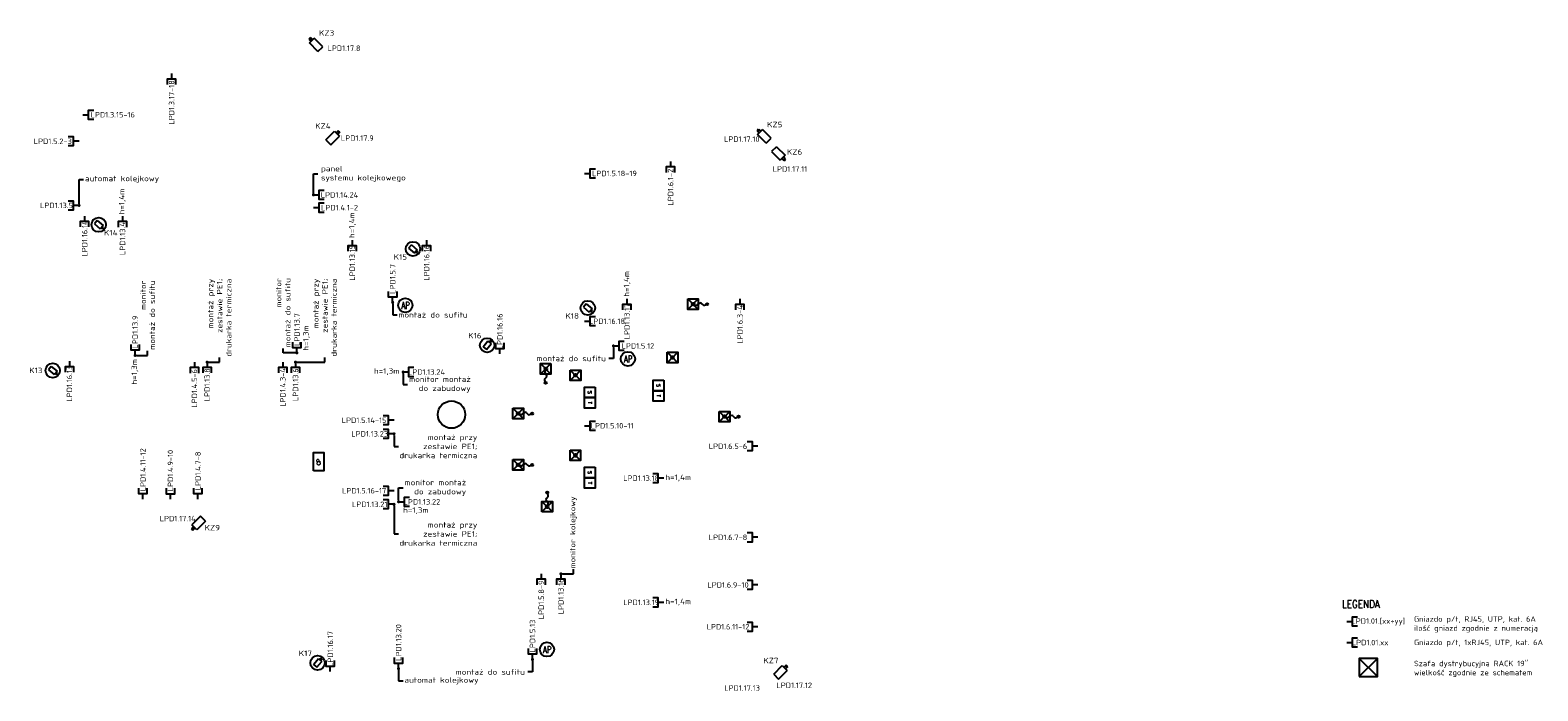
# Model space of a CAD drawing. Header units: millimetres. Extents: x 94562 to 148980, y -25377 to 3008.
# Tile 127 of 140: x 101404 to 106390, y -3953 to -1770. Entities that reach past the tile are written whole.
import ezdxf
from ezdxf import colors
from ezdxf.entities.mleader import LeaderData, LeaderLine
from ezdxf.enums import TextEntityAlignment as Align
from ezdxf.math import Vec2, Vec3

# ---------------------------------------------------------------- set-up
doc = ezdxf.new("R2010")
doc.units = ezdxf.units.MM
doc.layers.add('el_korytka elektryczne ogólne', color=7, linetype='Continuous', true_color=0x003cf0)
for name, color, linetype in [('tt_opis', 30, 'Continuous'), ('tt_pomoc', 42, 'Continuous'), ('tt_symbole', 40, 'Continuous')]:
    doc.layers.add(name, color=color, linetype=linetype)
doc.styles.add('CP_ATTR', font='arial.ttf')
doc.styles.add('CP_TXT', font='ROMANS.SHX')
doc.styles.add('EL-OPIS', font='romans.shx', dxfattribs={"width": 0.85})
doc.styles.add('iso', font='isocpeur.ttf', dxfattribs={"width": 1.2})
doc.styles.add('Opis_czujki', font='romans.shx', dxfattribs={"width": 0.7})

# ---------------------------------------------------------------- blocks, each defined once
blk = doc.blocks.new('e g_media')
at = {"color": 0, "linetype": 'ByBlock', "lineweight": -2}
blk.add_line((0, 0), (10, 0), dxfattribs=at)
at = {"color": 0, "linetype": 'ByBlock', "lineweight": -2, "flags": 128}
blk.add_lwpolyline([(20, 8), (10, 8), (10, -8), (20, -8)], dxfattribs=at)
blk = doc.blocks.new('*U177')
at = {"color": 0, "linetype": 'ByBlock', "lineweight": -2}
blk.add_blockref('e g_media', (0, 0), dxfattribs=at)
at = {"color": 0, "linetype": 'ByBlock', "lineweight": -2, "style": 'iso'}
blk.add_attdef('TYP', text='', height=10, dxfattribs=at).set_placement((42.9, 0), align=Align.MIDDLE)
blk = doc.blocks.new('*U47')
at = {"color": 0, "linetype": 'ByBlock', "lineweight": -2}
blk.add_blockref('e g_media', (0, 0), dxfattribs=at)
at = {"color": 0, "linetype": 'ByBlock', "lineweight": -2, "style": 'iso'}
blk.add_attdef('TYP', text='', height=10, dxfattribs=at).set_placement((57.9, 0), align=Align.MIDDLE)
blk = doc.blocks.new('*U48')
at = {"color": 0, "linetype": 'ByBlock', "lineweight": -2}
blk.add_blockref('e g_media', (0, 0), dxfattribs=at)
at = {"color": 0, "linetype": 'ByBlock', "lineweight": -2, "style": 'iso'}
blk.add_attdef('TYP', text='', height=10, dxfattribs=at).set_placement((42.9, 0), align=Align.MIDDLE)
blk = doc.blocks.new('_Dot')
at = {"color": 0, "linetype": 'ByBlock', "lineweight": -2}
blk.add_line((-0.5, 0), (-1, 0), dxfattribs=at)
at = {"color": 0, "linetype": 'ByBlock', "const_width": 0.5}
blk.add_lwpolyline([(-0.25, 0, 1), (0.25, 0, 1)], format="xyb", close=True, dxfattribs=at)
blk = doc.blocks.new('*U354')
at = {"color": 0, "linetype": 'ByBlock', "lineweight": -2}
blk.add_blockref('e g_media', (0, 0), dxfattribs=at)
at = {"color": 0, "linetype": 'ByBlock', "lineweight": -2, "style": 'iso'}
blk.add_attdef('TYP', text='', height=10, rotation=180, dxfattribs=at).set_placement((48.2, 0), align=Align.MIDDLE)
blk = doc.blocks.new('*U347')
at = {"color": 0, "linetype": 'ByBlock', "lineweight": -2}
blk.add_blockref('e g_media', (0, 0), dxfattribs=at)
at = {"color": 0, "linetype": 'ByBlock', "lineweight": -2, "style": 'iso'}
blk.add_attdef('TYP', text='', height=10, rotation=180, dxfattribs=at).set_placement((52.9, 0), align=Align.MIDDLE)
blk = doc.blocks.new('*U389')
at = {"color": 0, "linetype": 'ByBlock', "lineweight": -2}
blk.add_blockref('e g_media', (0, 0), dxfattribs=at)
at = {"color": 0, "linetype": 'ByBlock', "lineweight": -2, "style": 'iso'}
blk.add_attdef('TYP', text='', height=10, dxfattribs=at).set_placement((47.9, 0), align=Align.MIDDLE)
blk = doc.blocks.new('*U55')
at = {"color": 0, "linetype": 'ByBlock', "lineweight": -2}
blk.add_blockref('e g_media', (0, 0), dxfattribs=at)
at = {"color": 0, "linetype": 'ByBlock', "lineweight": -2, "style": 'iso'}
blk.add_attdef('TYP', text='', height=10, dxfattribs=at).set_placement((55, 0), align=Align.MIDDLE)
blk = doc.blocks.new('*U355')
at = {"color": 0, "linetype": 'ByBlock', "lineweight": -2}
blk.add_blockref('e g_media', (0, 0), dxfattribs=at)
at = {"color": 0, "linetype": 'ByBlock', "lineweight": -2, "style": 'iso'}
blk.add_attdef('TYP', text='', height=10, dxfattribs=at).set_placement((50.7, 0), align=Align.MIDDLE)
blk = doc.blocks.new('*U359')
at = {"color": 0, "linetype": 'ByBlock', "lineweight": -2}
blk.add_blockref('e g_media', (0, 0), dxfattribs=at)
at = {"color": 0, "linetype": 'ByBlock', "lineweight": -2, "style": 'iso'}
blk.add_attdef('TYP', text='', height=10, rotation=180, dxfattribs=at).set_placement((46.8, 0), align=Align.MIDDLE)
blk = doc.blocks.new('*U356')
at = {"color": 0, "linetype": 'ByBlock', "lineweight": -2}
blk.add_blockref('e g_media', (0, 0), dxfattribs=at)
at = {"color": 0, "linetype": 'ByBlock', "lineweight": -2, "style": 'iso'}
blk.add_attdef('TYP', text='', height=10, rotation=180, dxfattribs=at).set_placement((47.8, 0), align=Align.MIDDLE)
blk = doc.blocks.new('*U357')
at = {"color": 0, "linetype": 'ByBlock', "lineweight": -2}
blk.add_blockref('e g_media', (0, 0), dxfattribs=at)
at = {"color": 0, "linetype": 'ByBlock', "lineweight": -2, "style": 'iso'}
blk.add_attdef('TYP', text='', height=10, dxfattribs=at).set_placement((45, 0), align=Align.MIDDLE)
blk = doc.blocks.new('*U350')
at = {"color": 0, "linetype": 'ByBlock', "lineweight": -2}
blk.add_blockref('e g_media', (0, 0), dxfattribs=at)
at = {"color": 0, "linetype": 'ByBlock', "lineweight": -2, "style": 'iso'}
blk.add_attdef('TYP', text='', height=10, dxfattribs=at).set_placement((51.7, 0), align=Align.MIDDLE)
blk = doc.blocks.new('*U52')
at = {"color": 0, "linetype": 'ByBlock', "lineweight": -2}
blk.add_blockref('e g_media', (0, 0), dxfattribs=at)
at = {"color": 0, "linetype": 'ByBlock', "lineweight": -2, "style": 'iso'}
blk.add_attdef('TYP', text='', height=10, rotation=180, dxfattribs=at).set_placement((55, 0), align=Align.MIDDLE)
blk = doc.blocks.new('AP')
at = {"layer": 'tt_symbole'}
blk.add_circle((0, 0), 23.6, dxfattribs=at)
at = {"layer": 'tt_symbole', "style": 'Opis_czujki', "width": 0.7}
blk.add_text('AP', height=23.4, dxfattribs=at).set_placement((-12.9, -12.4))
blk = doc.blocks.new('*U160')
at = {"color": 0, "linetype": 'ByBlock', "lineweight": -2}
blk.add_blockref('e g_media', (0, 0), dxfattribs=at)
at = {"color": 0, "linetype": 'ByBlock', "lineweight": -2, "style": 'iso'}
blk.add_attdef('TYP', text='', height=10, rotation=180, dxfattribs=at).set_placement((41.3, 0), align=Align.MIDDLE)
blk = doc.blocks.new('_ASN_kam_stac_wew')
at = {"lineweight": -3}
for p, q in [((2353.2, 597.7), (2381.2, 597.7)), ((2353.2, 597.7), (2353.2, 581.7)), ((2353.2, 581.7), (2381.2, 581.7)), ((2381.2, 597.7), (2381.2, 581.7)), ((2381.2, 587.2), (2381.2, 592.2)), ((2388.2, 592.2), (2386.3, 592.2)), ((2386.3, 587.2), (2386.3, 592.2)), ((2388.2, 587.2), (2386.3, 587.2)), ((2388.2, 587.2), (2388.2, 592.2))]:
    blk.add_line(p, q, dxfattribs=at)
for p, q in [((2386.3, 592.2), (2381.2, 592.2)), ((2386.3, 587.2), (2381.2, 587.2))]:
    blk.add_line(p, q)
blk = doc.blocks.new('K1')
at = {"layer": 'tt_symbole'}
blk.add_circle((0, 0), 23.9, dxfattribs=at)
at = {"layer": 'tt_symbole', "xscale": 0.8959999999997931, "yscale": 0.8959999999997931, "zscale": 0.8959999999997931}
blk.add_blockref('_ASN_kam_stac_wew', (-2121, -528.4), dxfattribs=at)
blk = doc.blocks.new('*U67')
at = {"color": 0, "linetype": 'ByBlock', "lineweight": -2}
blk.add_blockref('e g_media', (0, 0), dxfattribs=at)
at = {"color": 0, "linetype": 'ByBlock', "lineweight": -2, "style": 'iso'}
blk.add_attdef('TYP', text='', height=10, dxfattribs=at).set_placement((41.3, 0), align=Align.MIDDLE)
blk = doc.blocks.new('K2')
at = {"layer": 'tt_symbole', "lineweight": -3}
for p, q in [((0, 23), (40.2, 23)), ((0, 23), (0, 0)), ((0, 0), (40.2, 0)), ((40.2, 23), (40.2, 0)), ((40.2, 7.9), (40.2, 15.1)), ((50.2, 15.1), (47.4, 15.1)), ((47.4, 7.9), (47.4, 15.1)), ((50.2, 7.9), (47.4, 7.9)), ((50.2, 7.9), (50.2, 15.1))]:
    blk.add_line(p, q, dxfattribs=at)
at = {"layer": 'tt_symbole'}
for p, q in [((47.4, 15.1), (40.2, 15.1)), ((47.4, 7.9), (40.2, 7.9))]:
    blk.add_line(p, q, dxfattribs=at)
blk = doc.blocks.new('cpel_sig_SB0005A')
blk.add_lwpolyline([(-7.5, 7.5), (7.5, 7.5), (7.5, -7.5), (-7.5, -7.5)], close=True)
at = {"style": 'CP_TXT'}
blk.add_text('S', height=5, dxfattribs=at).set_placement((0, 0), align=Align.MIDDLE_CENTER)
at = {"linetype": 'Continuous', "style": 'CP_ATTR', "flags": 9}
for tag in ['TAG', 'MARK1', 'EL-STATUS', 'FUNCTION', 'GROUP', 'NUMBER', 'WEIGHT', 'LINK', 'OTHER', 'IP', 'CHARACTER', 'POWER', 'CURRENT', 'VOLTAGE', 'PRODUCER', 'ORDER-NO', 'PRODUCT-TYPE', 'OTHER1', 'MARK2', 'ARTICLE', 'NAME']:
    blk.add_attdef(tag, text='', height=0.00005, dxfattribs=at).set_placement((-7.5, -7.5), align=Align.MIDDLE_LEFT)
blk = doc.blocks.new('cpel_sig_SB0018A')
blk.add_lwpolyline([(-7.5, 7.5), (7.5, 7.5), (7.5, -7.5), (-7.5, -7.5)], close=True)
at = {"style": 'CP_TXT'}
blk.add_text('T', height=5, dxfattribs=at).set_placement((0, 0), align=Align.MIDDLE_CENTER)
at = {"linetype": 'Continuous', "style": 'CP_ATTR', "flags": 9}
for tag in ['TAG', 'MARK1', 'EL-STATUS', 'FUNCTION', 'GROUP', 'NUMBER', 'WEIGHT', 'LINK', 'OTHER', 'IP', 'CHARACTER', 'POWER', 'CURRENT', 'VOLTAGE', 'PRODUCER', 'ORDER-NO', 'PRODUCT-TYPE', 'OTHER1', 'MARK2', 'ARTICLE', 'NAME']:
    blk.add_attdef(tag, text='', height=0.00005, dxfattribs=at).set_placement((-7.5, -7.5), align=Align.MIDDLE_LEFT)
blk = doc.blocks.new('cpel_sig_SB0011A')
h = blk.add_hatch(color=256)
h.paths.add_polyline_path([(2, 0, 0.198912), (1.4, 1.4), (0, 0), (1.4, -1.4, 0.198912)])
h.paths.add_polyline_path([(0, 0), (-1.4, -1.4, 0.414214), (1.4, -1.4)])
h.paths.add_polyline_path([(-1.4, -1.4), (0, 0), (-1.4, 1.4, 0.414214)])
h.paths.add_polyline_path([(0, 0), (1.4, 1.4, 0.414214), (-1.4, 1.4)])
for p, q in [((7.5, -7.5), (-7.5, 7.5)), ((-7.5, -7.5), (7.5, 7.5))]:
    blk.add_line(p, q)
blk.add_lwpolyline([(-7.5, 7.5), (7.5, 7.5), (7.5, -7.5), (-7.5, -7.5)], close=True)
blk.add_circle((0, 0), 2)
at = {"linetype": 'Continuous', "style": 'CP_ATTR', "flags": 9}
for tag in ['TAG', 'MARK1', 'EL-STATUS', 'FUNCTION', 'GROUP', 'NUMBER', 'WEIGHT', 'LINK', 'OTHER', 'IP', 'CHARACTER', 'POWER', 'CURRENT', 'VOLTAGE', 'PRODUCER', 'ORDER-NO', 'PRODUCT-TYPE', 'OTHER1', 'MARK2', 'ARTICLE', 'NAME']:
    blk.add_attdef(tag, text='', height=0.00005, dxfattribs=at).set_placement((-7.5, -7.5), align=Align.MIDDLE_LEFT)
blk = doc.blocks.new('cpel_sig_SB0010A')
h = blk.add_hatch(color=256)
h.paths.add_polyline_path([(2, 0, 0.198912), (1.4, 1.4), (0, 0), (1.4, -1.4, 0.198912)])
h.paths.add_polyline_path([(0, 0), (-1.4, -1.4, 0.414214), (1.4, -1.4)])
h.paths.add_polyline_path([(-1.4, -1.4), (0, 0), (-1.4, 1.4, 0.414214)])
h.paths.add_polyline_path([(0, 0), (1.4, 1.4, 0.414214), (-1.4, 1.4)])
blk.add_hatch(color=256).paths.add_polyline_path([(21.7, -0.1, 1.205887), (18.8, -0.7, 0.829265)])
for p, q in [((7.5, -7.5), (-7.5, 7.5)), ((-7.5, -7.5), (7.5, 7.5)), ((0, 0), (3.8, -1.4)), ((6.5, -0.5), (8.6, 1.2)), ((11.8, 1.1), (13.5, -0.5)), ((16.4, -1.6), (20.2, -0.1))]:
    blk.add_line(p, q)
blk.add_lwpolyline([(-7.5, 7.5), (7.5, 7.5), (7.5, -7.5), (-7.5, -7.5)], close=True)
for centre, radius in [((0, 0), 2), ((20.2, -0.1), 1.5)]:
    blk.add_circle(centre, radius)
for centre, start, end in [((10.2, -0.6), 45.5514, 130.269), ((4.6, 0.8), 250.0631, 324.1861), ((15.6, 0.6), 207.738, 291.3291)]:
    blk.add_arc(centre, 2.36, start, end)
at = {"linetype": 'Continuous', "style": 'CP_ATTR', "flags": 9}
for tag in ['TAG', 'MARK1', 'EL-STATUS', 'FUNCTION', 'GROUP', 'NUMBER', 'WEIGHT', 'LINK', 'OTHER', 'IP', 'CHARACTER', 'POWER', 'CURRENT', 'VOLTAGE', 'PRODUCER', 'ORDER-NO', 'PRODUCT-TYPE', 'OTHER1', 'MARK2', 'ARTICLE', 'NAME']:
    blk.add_attdef(tag, text='', height=0.00005, dxfattribs=at).set_placement((-7.5, -7.5), align=Align.MIDDLE_LEFT)
blk = doc.blocks.new('*U349')
at = {"color": 0, "linetype": 'ByBlock', "lineweight": -2}
blk.add_blockref('e g_media', (0, 0), dxfattribs=at)
at = {"color": 0, "linetype": 'ByBlock', "lineweight": -2, "style": 'iso'}
blk.add_attdef('TYP', text='', height=10, rotation=180, dxfattribs=at).set_placement((48.2, 0), align=Align.MIDDLE)
blk = doc.blocks.new('*U348')
at = {"color": 0, "linetype": 'ByBlock', "lineweight": -2}
blk.add_blockref('e g_media', (0, 0), dxfattribs=at)
at = {"color": 0, "linetype": 'ByBlock', "lineweight": -2, "style": 'iso'}
blk.add_attdef('TYP', text='', height=10, rotation=180, dxfattribs=at).set_placement((46.7, 0), align=Align.MIDDLE)
blk = doc.blocks.new('*U358')
at = {"color": 0, "linetype": 'ByBlock', "lineweight": -2}
blk.add_blockref('e g_media', (0, 0), dxfattribs=at)
at = {"color": 0, "linetype": 'ByBlock', "lineweight": -2, "style": 'iso'}
blk.add_attdef('TYP', text='', height=10, rotation=180, dxfattribs=at).set_placement((47.2, 0), align=Align.MIDDLE)
blk = doc.blocks.new('CP')
at = {"layer": 'tt_symbole'}
blk.add_lwpolyline([(108651.4, -4280.5), (108711, -4280.5), (108711, -4315), (108651.4, -4315)], close=True, dxfattribs=at)
at = {"layer": 'tt_symbole', "style": 'CP_TXT'}
blk.add_text('CP', height=11.52, dxfattribs=at).set_placement((108680.1, -4297.8), align=Align.MIDDLE_CENTER)
at = {"layer": 'tt_symbole', "linetype": 'Continuous', "style": 'CP_ATTR', "flags": 9}
for tag in ['NAME', 'ARTICLE', 'MARK2', 'OTHER1', 'PRODUCT-TYPE', 'ORDER-NO', 'PRODUCER', 'VOLTAGE', 'CURRENT', 'POWER', 'CHARACTER', 'IP', 'OTHER', 'LINK', 'WEIGHT', 'NUMBER', 'GROUP', 'FUNCTION', 'EL-STATUS', 'MARK1', 'TAG']:
    blk.add_attdef(tag, text='', height=0.000115, dxfattribs=at).set_placement((108651.4, -4315), align=Align.MIDDLE_LEFT)
blk = doc.blocks.new('*U388')
at = {"color": 0, "linetype": 'ByBlock', "lineweight": -2}
blk.add_blockref('e g_media', (0, 0), dxfattribs=at)
at = {"color": 0, "linetype": 'ByBlock', "lineweight": -2, "style": 'iso'}
blk.add_attdef('TYP', text='', height=10, dxfattribs=at).set_placement((47.7, 0), align=Align.MIDDLE)
blk = doc.blocks.new('*U351')
at = {"color": 0, "linetype": 'ByBlock', "lineweight": -2}
blk.add_blockref('e g_media', (0, 0), dxfattribs=at)
at = {"color": 0, "linetype": 'ByBlock', "lineweight": -2, "style": 'iso'}
blk.add_attdef('TYP', text='', height=10, dxfattribs=at).set_placement((52.4, 0), align=Align.MIDDLE)
blk = doc.blocks.new('*U352')
at = {"color": 0, "linetype": 'ByBlock', "lineweight": -2}
blk.add_blockref('e g_media', (0, 0), dxfattribs=at)
at = {"color": 0, "linetype": 'ByBlock', "lineweight": -2, "style": 'iso'}
blk.add_attdef('TYP', text='', height=10, dxfattribs=at).set_placement((53.7, 0), align=Align.MIDDLE)
blk = doc.blocks.new('*U390')
at = {"color": 0, "linetype": 'ByBlock', "lineweight": -2}
blk.add_blockref('e g_media', (0, 0), dxfattribs=at)
at = {"color": 0, "linetype": 'ByBlock', "lineweight": -2, "style": 'iso'}
blk.add_attdef('TYP', text='', height=10, rotation=180, dxfattribs=at).set_placement((41.7, 0), align=Align.MIDDLE)
blk = doc.blocks.new('*U391')
at = {"color": 0, "linetype": 'ByBlock', "lineweight": -2}
blk.add_blockref('e g_media', (0, 0), dxfattribs=at)
at = {"color": 0, "linetype": 'ByBlock', "lineweight": -2, "style": 'iso'}
blk.add_attdef('TYP', text='', height=10, rotation=180, dxfattribs=at).set_placement((44.7, 0), align=Align.MIDDLE)

msp = doc.modelspace()

# ---------------------------------------------------------------- linework, layer by layer
at = {"layer": 'tt_pomoc', "ltscale": 200}
msp.add_circle((102797.4, -3040.4), 45.2, dxfattribs=at)
at = {"layer": 'tt_symbole'}
msp.add_lwpolyline([(105799.4, -3905.9), (105859.4, -3905.9), (105859.4, -3845.9), (105799.4, -3845.9)], close=True, dxfattribs=at)
for points in [[(105799.4, -3845.9), (105859.4, -3905.9)], [(105799.4, -3905.9), (105859.4, -3845.9)]]:
    msp.add_lwpolyline(points, dxfattribs=at)

# ---------------------------------------------------------------- block references
at = {"layer": 'el_korytka elektryczne ogólne', "rotation": 90}
msp.add_blockref('CP', (98060.5, -111877.1), dxfattribs=at)
at = {"layer": 'tt_symbole'}
for name, p, rotation in [('K2', (102372.2, -1824.6), 134.9999999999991), ('K2', (103854.2, -2127.1), 134.9999999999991), ('K2', (102398.2, -2148.4), 44.99999999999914), ('K2', (103855.9, -2171.4), 314.9999999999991), ('K1', (101631, -2412.9), 319.728784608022), ('K1', (102670, -2492.9), 319.728784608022), ('K1', (103248.2, -2687.9), 319.728784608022), ('K1', (102915.4, -2811.3), 49.72878460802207), ('K1', (101478.9, -2894.6), 319.728784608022), ('K2', (101967.3, -3376.2), 224.9999999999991), ('K1', (102354.8, -3860.8), 49.72878460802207), ('K2', (103879.2, -3914.5), 44.99999999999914)]:
    msp.add_blockref(name, p, dxfattribs=dict(at, rotation=rotation))
at = {"layer": 'tt_symbole', "xscale": 1.8, "yscale": 1.8, "zscale": 1.8}
for name, p, rotation, values in [('*U347', (101871.7, -1913.5), 270, {'TYP': 'LPD1.3.17-18'}), ('*U354', (101565.8, -2137.2), 180, {'TYP': 'LPD1.5.2-3'}), ('*U358', (103521.8, -2204), 270, {'TYP': 'LPD1.6.1-2'}), ('*U160', (101565.8, -2349.1), 180, {'TYP': 'LPD1.13.5'}), ('*U160', (101584.3, -2384.2), 270, {'TYP': 'LPD1.16.14'}), ('*U160', (101709.5, -2384.5), 270, {'TYP': 'LPD1.13.4'}), ('*U160', (102469.1, -2464.2), 270, {'TYP': 'LPD1.13.15'}), ('*U160', (102715.2, -2464.2), 270, {'TYP': 'LPD1.16.16'}), ('*U48', (102602.9, -2669.3), 90, {'TYP': 'LPD1.5.7'}), ('*U160', (103377.7, -2658.2), 270, {'TYP': 'LPD1.13.17'}), ('*U359', (103751.4, -2658.2), 270, {'TYP': 'LPD1.6.3-4'}), ('*U48', (101751.2, -2844.7), 90, {'TYP': 'LPD1.13.9'}), ('*U48', (102286.3, -2836.5), 90, {'TYP': 'LPD1.13.7'}), ('*U67', (102957.3, -2839.7), 89.99999999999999, {'TYP': 'LPD1.16.16'}), ('*U357', (103332.9, -2813.4), 359.8695869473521, {'TYP': 'LPD1.5.12'}), ('*U160', (101533.8, -2864.2), 270.000000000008, {'TYP': 'LPD1.16.13'}), ('*U349', (101947.2, -2867.1), 270, {'TYP': 'LPD1.4.5-6'}), ('*U390', (101989.2, -2866.6), 270, {'TYP': 'LPD1.13.8'}), ('*U348', (102239.6, -2866.6), 270, {'TYP': 'LPD1.4.3-4'}), ('*U390', (102281.6, -2866.6), 270, {'TYP': 'LPD1.13.6'}), ('*U52', (102607.4, -3059.1), 180, {'TYP': 'LPD1.5.14-15'}), ('*U391', (102607.4, -3103.9), 180, {'TYP': 'LPD1.13.23'}), ('*U52', (103810.9, -3145), 180, {'TYP': 'LPD1.6.5-6'}), ('*U352', (101777, -3319.5), 89.99999999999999, {'TYP': 'LPD1.4.11-12'}), ('*U351', (101868, -3319.7), 89.99999999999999, {'TYP': 'LPD1.4.9-10'}), ('*U350', (101959, -3319.6), 89.99999999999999, {'TYP': 'LPD1.4.7-8'}), ('*U160', (103499.1, -3250.4), 180, {'TYP': 'LPD1.13.18'}), ('*U52', (102607.4, -3291.9), 180, {'TYP': 'LPD1.5.16-17'}), ('*U391', (102607.4, -3336.8), 180, {'TYP': 'LPD1.13.21'}), ('*U52', (103810.9, -3445.9), 180, {'TYP': 'LPD1.6.7-8'}), ('*U356', (103094.1, -3566.6), 270, {'TYP': 'LPD1.5.8-9'}), ('*U160', (103159.3, -3566.6), 270, {'TYP': 'LPD1.13.16'}), ('*U52', (103810.9, -3603.1), 180, {'TYP': 'LPD1.6.9-10'}), ('*U160', (103499.1, -3660.8), 180, {'TYP': 'LPD1.13.19'}), ('*U388', (102622.4, -3879.2), 89.99999999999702, {'TYP': 'LPD1.13.20'}), ('*U48', (103065.2, -3849.4), 90, {'TYP': 'LPD1.5.13'}), ('*U52', (103810.9, -3741.4), 180, {'TYP': 'LPD1.6.11-12'}), ('*U67', (102396.7, -3889.2), 89.99999999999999, {'TYP': 'LPD1.16.17'})]:
    msp.add_blockref(name, p, dxfattribs=dict(at, rotation=rotation)).add_auto_attribs(values)
for name, p, values in [('*U55', (101578.3, -2049.4), {'TYP': 'LPD1.3.15-16'}), ('*U55', (103237.4, -2243.5), {'TYP': 'LPD1.5.18-19'}), ('*U389', (102340.9, -2314.4), {'TYP': 'LPD1.14.24'}), ('*U389', (102340.9, -2356.5), {'TYP': 'LPD1.4.1-2'}), ('*U67', (103237.4, -2731.8), {'TYP': 'LPD1.16.18'}), ('*U48', (102637.4, -2899.6), {'TYP': 'LPD1.13.24'}), ('*U355', (103237.3, -3077.2), {'TYP': 'LPD1.5.10-11'}), ('*U48', (102622.4, -3328.6), {'TYP': 'LPD1.13.22'}), ('*U47', (105757.9, -3724.3), {'TYP': 'LPD1.01.[xx÷yy]'}), ('*U177', (105757.9, -3793.6), {'TYP': 'LPD1.01.xx'})]:
    msp.add_blockref(name, p, dxfattribs=at).add_auto_attribs(values)
at = {"layer": 'tt_symbole'}
for p in [(102644.7, -2679.1), (103380.8, -2856.3), (103113.1, -3816.4)]:
    msp.add_blockref('AP', p, dxfattribs=at)
at = {"layer": 'tt_symbole', "lineweight": -3, "xscale": 2.304000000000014, "yscale": 2.304000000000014, "zscale": 2.304000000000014}
for name, p in [('cpel_sig_SB0010A', (103596.4, -2675.5)), ('cpel_sig_SB0011A', (103528.4, -2851.7)), ('cpel_sig_SB0011A', (103207.4, -2910.4)), ('cpel_sig_SB0010A', (103017.8, -3036.9)), ('cpel_sig_SB0010A', (103700.3, -3046.9)), ('cpel_sig_SB0010A', (103017.8, -3206.5)), ('cpel_sig_SB0011A', (103207.3, -3174.9))]:
    msp.add_blockref(name, p, dxfattribs=at)
for name, p, rotation in [('cpel_sig_SB0010A', (103109, -2889), 270), ('cpel_sig_SB0005A', (103481.9, -2944.1), 270), ('cpel_sig_SB0005A', (103255, -2966.9), 270), ('cpel_sig_SB0018A', (103255, -3001.5), 270), ('cpel_sig_SB0018A', (103481.9, -2978.6), 270), ('cpel_sig_SB0005A', (103255, -3231.9), 270), ('cpel_sig_SB0018A', (103255, -3266.5), 270), ('cpel_sig_SB0010A', (103113.9, -3344.6), 90)]:
    msp.add_blockref(name, p, dxfattribs=dict(at, rotation=rotation))

# ---------------------------------------------------------------- texts
at = {"layer": 'tt_opis', "char_height": 18, "style": 'iso'}
for s, width, insert, attachment_point in [('KZ3', 40.013, (102409.6, -1779.4), 6), ('KZ4', 40.013, (102397.7, -2086.9), 6), ('KZ5', 40.013, (103891.6, -2081.9), 6), ('KZ6', 40.013, (103957.2, -2172.4), 6), ('K14', 40.013, (101693.1, -2439.4), 6), ('K15', 40.013, (102650.6, -2519.4), 6), ('K18', 40.013, (103219, -2714.4), 6), ('K16', 40.013, (102896.8, -2779.5), 6), ('K13', 40.013, (101444.8, -2894.4), 6), ('h=1,3m', 134.16, (102582.9, -2898.3), 5), ('h=1,4m', 134.16, (103547.1, -3249.7), 5), ('h=1,3m', 134.16, (102679.6, -3358.1), 5), ('KZ9', 40.013, (102031.9, -3414.1), 6), ('h=1,4m', 134.16, (103547.1, -3660.1), 5), ('K17', 40.013, (102336.2, -3829), 6), ('KZ7', 40.013, (103878.7, -3853.1), 6)]:
    msp.add_mtext_dynamic_manual_height_columns(s, width=width, gutter_width=12.5, heights=[0], dxfattribs=dict(at, insert=insert, attachment_point=attachment_point))
at = {"layer": 'tt_opis', "char_height": 18, "attachment_point": 5, "rotation": 90, "style": 'iso'}
for s, insert in [('h=1,4m', (101708.8, -2336.5)), ('h=1,4m', (102469.7, -2414.4)), ('h=1,4m', (103378.3, -2608.4)), ('h=1,3m', (102317.8, -2787.3)), ('h=1,3m', (101750.5, -2899))]:
    msp.add_mtext_dynamic_manual_height_columns(s, width=134.16, gutter_width=12.5, heights=[0], dxfattribs=dict(at, insert=insert))
at = {"layer": 'tt_opis', "ltscale": 4, "attachment_point": 1, "style": 'EL-OPIS'}
for s, insert, char_height, width, rotation in [('LEGENDA', (105742.4, -3654), 25, 1452.108, 360), ('{\\fISOCPEUR|b0|i0|c238|p34;\\W1;Gniazdo p/t, RJ45, UTP, kat. 6A \\Pilość gniazd zgodnie z numeracją}', (105980.2, -3706.8), 18, 2031.738, 359.9995), ('{\\fISOCPEUR|b0|i0|c238|p34;\\W1;Gniazdo p/t, 1xRJ45, UTP, kat. 6A }', (105980.2, -3784.1), 18, 2031.738, 359.9995), ('{\\fISOCPEUR|b0|i0|c238|p34;\\W1;Szafa dystrybucyjna RACK 19"\\Pwielkość zgodnie ze schematem}', (105980.2, -3853.8), 18, 2031.738, 359.9995)]:
    msp.add_mtext(s, dxfattribs=dict(at, insert=insert, char_height=char_height, width=width, rotation=rotation))
at = {"layer": 'tt_symbole', "ltscale": 200, "char_height": 18, "attachment_point": 1, "style": 'iso'}
for s, insert in [('{\\W1;LPD1.17.8}', (102387.5, -1820.6)), ('{\\W1;LPD1.17.9}', (102431.6, -2117.7)), ('{\\W1;LPD1.17.10}', (103698.5, -2121.1)), ('{\\W1;LPD1.17.11}', (103859.6, -2219.8)), ('{\\W1;LPD1.17.14}', (101832.6, -3374.9)), ('{\\W1;LPD1.17.13}', (103699.4, -3934.8)), ('{\\W1;LPD1.17.12}', (103872.1, -3925.9))]:
    msp.add_mtext_dynamic_manual_height_columns(s, width=21.636, gutter_width=12.5, heights=[0], dxfattribs=dict(at, insert=insert))

# ---------------------------------------------------------------- leaders
at = {"layer": 'tt_opis'}
ml = msp.add_multileader_mtext('Standard', dxfattribs=at)
ml.set_content('panel\\Psystemu kolejkowego', color=256, style='iso')
ml.set_leader_properties()
ml.set_arrow_properties(name='DOT')
ml.build(insert=Vec2(0, 0))
ml.multileader.update_dxf_attribs({"text_left_attachment_type": 2, "text_right_attachment_type": 2, "dogleg_length": 15, "arrow_head_size": 10})
ctx = ml.context
ctx.base_point, ctx.char_height, ctx.arrow_head_size, ctx.landing_gap_size, ctx.plane_origin = Vec3(102355.9, -2245.3), 18, 10, 10, Vec3(102341.3, -2173.3)
ctx.left_attachment, ctx.right_attachment = 2, 2
notes = []
notes.append((ctx, [(1, (1, 1, 0), (102340.9, -2245.3), (1, 0), 15, [(0, [(102340.9, -2314.4)], 0, [])])]))
ctx.mtext.insert, ctx.mtext.rotation, ctx.mtext.width, ctx.mtext.defined_height, ctx.mtext.flow_direction = Vec3(102365.9, -2218.6), 6.283185, 368.023, 13.4, 5
ml = msp.add_multileader_mtext('Standard', dxfattribs=at)
ml.set_content('automat kolejkowy', color=256, style='iso')
ml.set_leader_properties()
ml.set_arrow_properties(name='DOT')
ml.build(insert=Vec2(0, 0))
ml.multileader.update_dxf_attribs({"text_left_attachment_type": 2, "text_right_attachment_type": 2, "dogleg_length": 15, "arrow_head_size": 10})
ctx = ml.context
ctx.base_point, ctx.char_height, ctx.arrow_head_size, ctx.landing_gap_size, ctx.plane_origin = Vec3(101580.8, -2263), 18, 10, 10, Vec3(101566.3, -2208.1)
ctx.left_attachment, ctx.right_attachment, ctx.text_align_type = 2, 2, 2
notes.append((ctx, [(1, (1, 1, 0), (101565.8, -2263), (1, 0), 15, [(0, [(101565.8, -2349.1)], 0, [])])]))
ctx.mtext.insert, ctx.mtext.rotation, ctx.mtext.width, ctx.mtext.defined_height, ctx.mtext.alignment, ctx.mtext.flow_direction = Vec3(101830.6, -2251.3), 6.283185, 368.023, 13.4, 3, 5
ml = msp.add_multileader_mtext('Standard', dxfattribs=at)
ml.set_content('montaż przy \\Pzestawie PE1;\\Pdrukarka termiczna', color=256, style='iso')
ml.set_leader_properties()
ml.set_arrow_properties(name='DOT')
ml.build(insert=Vec2(0, 0))
ml.multileader.update_dxf_attribs({"text_left_attachment_type": 2, "text_right_attachment_type": 2, "dogleg_length": 15, "arrow_head_size": 10})
ctx = ml.context
ctx.base_point, ctx.char_height, ctx.arrow_head_size, ctx.landing_gap_size, ctx.plane_origin, ctx.plane_x_axis, ctx.plane_y_axis = Vec3(102030.7, -2852.1), 18, 10, 10, Vec3(101848.2, -2866.6), Vec3(0, 1), Vec3(-1, 0)
ctx.left_attachment, ctx.right_attachment, ctx.text_align_type = 2, 2, 2
notes.append((ctx, [(1, (1, 1, 0), (102030.7, -2867.1), (0, 1), 15, [(0, [(101989.2, -2867.1)], 0, [])])]))
ctx.mtext.insert, ctx.mtext.text_direction, ctx.mtext.rotation, ctx.mtext.width, ctx.mtext.defined_height, ctx.mtext.alignment, ctx.mtext.flow_direction = Vec3(101991.7, -2591.5), Vec3(0, 1), 1.570796, 368.023, 13.4, 3, 5
ml = msp.add_multileader_mtext('Standard', dxfattribs=at)
ml.set_content('monitor\\Pmontaż do sufitu', color=256, style='iso')
ml.set_leader_properties()
ml.set_arrow_properties(name='DOT')
ml.build(insert=Vec2(0, 0))
ml.multileader.update_dxf_attribs({"text_left_attachment_type": 2, "text_right_attachment_type": 2, "dogleg_length": 15, "arrow_head_size": 10})
ctx = ml.context
ctx.base_point, ctx.char_height, ctx.arrow_head_size, ctx.landing_gap_size, ctx.plane_origin, ctx.plane_x_axis, ctx.plane_y_axis = Vec3(102240.8, -2821.7), 18, 10, 10, Vec3(102145.3, -2836.1), Vec3(0, 1), Vec3(-1, 0)
ctx.left_attachment, ctx.right_attachment, ctx.text_align_type = 2, 2, 2
notes.append((ctx, [(1, (1, 1, 0), (102240.8, -2836.7), (0, 1), 15, [(0, [(102286.3, -2836.5)], 0, [])])]))
ctx.mtext.insert, ctx.mtext.text_direction, ctx.mtext.rotation, ctx.mtext.width, ctx.mtext.defined_height, ctx.mtext.alignment, ctx.mtext.flow_direction = Vec3(102216.8, -2589.2), Vec3(0, 1), 1.570796, 368.023, 13.4, 3, 5
ml = msp.add_multileader_mtext('Standard', dxfattribs=at)
ml.set_content('montaż przy \\Pzestawie PE1;\\Pdrukarka termiczna', color=256, style='iso')
ml.set_leader_properties()
ml.set_arrow_properties(name='DOT')
ml.build(insert=Vec2(0, 0))
ml.multileader.update_dxf_attribs({"text_left_attachment_type": 2, "text_right_attachment_type": 2, "dogleg_length": 15, "arrow_head_size": 10})
ctx = ml.context
ctx.base_point, ctx.char_height, ctx.arrow_head_size, ctx.landing_gap_size, ctx.plane_origin, ctx.plane_x_axis, ctx.plane_y_axis = Vec3(102378.8, -2851.6), 18, 10, 10, Vec3(102140.5, -2866.5), Vec3(0, 1), Vec3(-1, 0)
ctx.left_attachment, ctx.right_attachment, ctx.text_align_type = 2, 2, 2
notes.append((ctx, [(1, (1, 1, 0), (102378.8, -2866.6), (0, 1), 15, [(0, [(102281.6, -2867)], 0, [])])]))
ctx.mtext.insert, ctx.mtext.text_direction, ctx.mtext.rotation, ctx.mtext.width, ctx.mtext.defined_height, ctx.mtext.alignment, ctx.mtext.flow_direction = Vec3(102339.8, -2591), Vec3(0, 1), 1.570796, 368.023, 13.4, 3, 5
ml = msp.add_multileader_mtext('Standard', dxfattribs=at)
ml.set_content('monitor\\Pmontaż do sufitu', color=256, style='iso')
ml.set_leader_properties()
ml.set_arrow_properties(name='DOT')
ml.build(insert=Vec2(0, 0))
ml.multileader.update_dxf_attribs({"text_left_attachment_type": 2, "text_right_attachment_type": 2, "dogleg_length": 15, "arrow_head_size": 10})
ctx = ml.context
ctx.base_point, ctx.char_height, ctx.arrow_head_size, ctx.landing_gap_size, ctx.plane_origin, ctx.plane_x_axis, ctx.plane_y_axis = Vec3(101792.7, -2829.7), 18, 10, 10, Vec3(101610.1, -2844.2), Vec3(0, 1), Vec3(-1, 0)
ctx.left_attachment, ctx.right_attachment, ctx.text_align_type = 2, 2, 2
notes.append((ctx, [(1, (1, 1, 0), (101792.7, -2844.7), (0, 1), 15, [(0, [(101751.2, -2844.7)], 0, [])])]))
ctx.mtext.insert, ctx.mtext.text_direction, ctx.mtext.rotation, ctx.mtext.width, ctx.mtext.defined_height, ctx.mtext.alignment, ctx.mtext.flow_direction = Vec3(101768.7, -2597.2), Vec3(0, 1), 1.570796, 368.023, 13.4, 3, 5
ml = msp.add_multileader_mtext('Standard', dxfattribs=at)
ml.set_content('montaż do sufitu', color=256, style='iso')
ml.set_leader_properties()
ml.set_arrow_properties(name='DOT')
ml.build(insert=Vec2(0, 0))
ml.multileader.update_dxf_attribs({"text_left_attachment_type": 2, "text_right_attachment_type": 2, "dogleg_length": 15, "arrow_head_size": 10})
ctx = ml.context
ctx.base_point, ctx.char_height, ctx.arrow_head_size, ctx.landing_gap_size, ctx.plane_origin = Vec3(102618.1, -2710.7), 18, 10, 10, Vec3(102603.4, -2528.2)
ctx.left_attachment, ctx.right_attachment, ctx.text_align_type = 2, 2, 2
notes.append((ctx, [(1, (1, 1, 0), (102603.1, -2710.7), (1, 0), 15, [(0, [(102602.9, -2669.3)], 0, [])])]))
ctx.mtext.insert, ctx.mtext.rotation, ctx.mtext.width, ctx.mtext.defined_height, ctx.mtext.alignment, ctx.mtext.flow_direction = Vec3(102850.6, -2701.7), 6.283185, 368.023, 13.4, 3, 5
ml = msp.add_multileader_mtext('Standard', dxfattribs=at)
ml.set_content('montaż do sufitu', color=256, style='iso')
ml.set_leader_properties()
ml.set_arrow_properties(name='DOT')
ml.build(insert=Vec2(0, 0))
ml.multileader.update_dxf_attribs({"text_left_attachment_type": 2, "text_right_attachment_type": 2, "dogleg_length": 15, "arrow_head_size": 10})
ctx = ml.context
ctx.base_point, ctx.char_height, ctx.arrow_head_size, ctx.landing_gap_size, ctx.plane_origin = Vec3(103075.3, -2854.9), 18, 10, 10, Vec3(103333.4, -2672.4)
ctx.left_attachment, ctx.right_attachment, ctx.text_align_type = 2, 2, 2
notes.append((ctx, [(0, (1, 1, 0), (103332.8, -2854.9), (-1, 0), 15, [(0, [(103332.9, -2813.4)], 0, [])])]))
ctx.mtext.insert, ctx.mtext.rotation, ctx.mtext.width, ctx.mtext.defined_height, ctx.mtext.alignment, ctx.mtext.flow_direction = Vec3(103307.8, -2845.9), 6.283185, 368.023, 13.4, 3, 5
ml = msp.add_multileader_mtext('Standard', dxfattribs=at)
ml.set_content('monitor montaż \\Pdo zabudowy', color=256, style='iso')
ml.set_leader_properties()
ml.set_arrow_properties(name='DOT')
ml.build(insert=Vec2(0, 0))
ml.multileader.update_dxf_attribs({"text_left_attachment_type": 2, "text_right_attachment_type": 2, "dogleg_length": 15, "arrow_head_size": 10})
ctx = ml.context
ctx.base_point, ctx.char_height, ctx.arrow_head_size, ctx.landing_gap_size, ctx.plane_origin = Vec3(102652.4, -2941.1), 18, 10, 10, Vec3(102637.9, -2758.5)
ctx.left_attachment, ctx.right_attachment, ctx.text_align_type = 2, 2, 2
notes.append((ctx, [(1, (1, 1, 0), (102637.4, -2941.1), (1, 0), 15, [(0, [(102637.4, -2899.6)], 0, [])])]))
ctx.mtext.insert, ctx.mtext.rotation, ctx.mtext.width, ctx.mtext.defined_height, ctx.mtext.alignment, ctx.mtext.flow_direction = Vec3(102861.1, -2914.4), 6.283185, 368.023, 13.4, 3, 5
ml = msp.add_multileader_mtext('Standard', dxfattribs=at)
ml.set_content('montaż przy \\Pzestawie PE1;\\Pdrukarka termiczna', color=256, style='iso')
ml.set_leader_properties()
ml.set_arrow_properties(name='DOT')
ml.build(insert=Vec2(0, 0))
ml.multileader.update_dxf_attribs({"text_left_attachment_type": 2, "text_right_attachment_type": 2, "dogleg_length": 15, "arrow_head_size": 10})
ctx = ml.context
ctx.base_point, ctx.char_height, ctx.arrow_head_size, ctx.landing_gap_size, ctx.plane_origin = Vec3(102622.4, -3145.4), 18, 10, 10, Vec3(102607.8, -2962.9)
ctx.left_attachment, ctx.right_attachment, ctx.text_align_type = 2, 2, 2
notes.append((ctx, [(1, (1, 1, 0), (102607.4, -3145.4), (1, 0), 15, [(0, [(102607.4, -3103.9)], 0, [])])]))
ctx.mtext.insert, ctx.mtext.rotation, ctx.mtext.width, ctx.mtext.defined_height, ctx.mtext.alignment, ctx.mtext.flow_direction = Vec3(102882.9, -3106.4), 6.283185, 368.023, 13.4, 3, 5
ml = msp.add_multileader_mtext('Standard', dxfattribs=at)
ml.set_content('monitor montaż \\Pdo zabudowy', color=256, style='iso')
ml.set_leader_properties()
ml.set_arrow_properties(name='DOT')
ml.build(insert=Vec2(0, 0))
ml.multileader.update_dxf_attribs({"text_left_attachment_type": 2, "text_right_attachment_type": 2, "dogleg_length": 15, "arrow_head_size": 10})
ctx = ml.context
ctx.base_point, ctx.char_height, ctx.arrow_head_size, ctx.landing_gap_size, ctx.plane_origin = Vec3(102637.4, -3282.6), 18, 10, 10, Vec3(102622.9, -3187.6)
ctx.left_attachment, ctx.right_attachment, ctx.text_align_type = 2, 2, 2
notes.append((ctx, [(1, (1, 1, 0), (102622.4, -3282.6), (1, 0), 15, [(0, [(102622.4, -3328.6)], 0, [])])]))
ctx.mtext.insert, ctx.mtext.rotation, ctx.mtext.width, ctx.mtext.defined_height, ctx.mtext.alignment, ctx.mtext.flow_direction = Vec3(102846.1, -3255.9), 6.283185, 368.023, 13.4, 3, 5
ml = msp.add_multileader_mtext('Standard', dxfattribs=at)
ml.set_content('montaż przy \\Pzestawie PE1;\\Pdrukarka termiczna', color=256, style='iso')
ml.set_leader_properties()
ml.set_arrow_properties(name='DOT')
ml.build(insert=Vec2(0, 0))
ml.multileader.update_dxf_attribs({"text_left_attachment_type": 2, "text_right_attachment_type": 2, "dogleg_length": 15, "arrow_head_size": 10})
ctx = ml.context
ctx.base_point, ctx.char_height, ctx.arrow_head_size, ctx.landing_gap_size, ctx.plane_origin = Vec3(102622.4, -3434.7), 18, 10, 10, Vec3(102607.8, -3195.7)
ctx.left_attachment, ctx.right_attachment, ctx.text_align_type = 2, 2, 2
notes.append((ctx, [(1, (1, 1, 0), (102607.4, -3434.7), (1, 0), 15, [(0, [(102607.4, -3336.8)], 0, [])])]))
ctx.mtext.insert, ctx.mtext.rotation, ctx.mtext.width, ctx.mtext.defined_height, ctx.mtext.alignment, ctx.mtext.flow_direction = Vec3(102882.9, -3395.7), 6.283185, 368.023, 13.4, 3, 5
ml = msp.add_multileader_mtext('Standard', dxfattribs=at)
ml.set_content('monitor kolejkowy', color=256, style='iso')
ml.set_leader_properties()
ml.set_arrow_properties(name='DOT')
ml.build(insert=Vec2(0, 0))
ml.multileader.update_dxf_attribs({"text_left_attachment_type": 2, "text_right_attachment_type": 2, "dogleg_length": 15, "arrow_head_size": 10})
ctx = ml.context
ctx.base_point, ctx.char_height, ctx.arrow_head_size, ctx.landing_gap_size, ctx.plane_origin, ctx.plane_x_axis, ctx.plane_y_axis = Vec3(103200.7, -3551.6), 18, 10, 10, Vec3(103018.2, -3566.1), Vec3(0, 1), Vec3(-1, 0)
ctx.left_attachment, ctx.right_attachment, ctx.text_align_type = 2, 2, 2
notes.append((ctx, [(1, (1, 1, 0), (103200.7, -3566.6), (0, 1), 15, [(0, [(103159.3, -3566.6)], 0, [])])]))
ctx.mtext.insert, ctx.mtext.text_direction, ctx.mtext.rotation, ctx.mtext.width, ctx.mtext.defined_height, ctx.mtext.alignment, ctx.mtext.flow_direction = Vec3(103189, -3310.5), Vec3(0, 1), 1.570796, 368.023, 13.4, 3, 5
ml = msp.add_multileader_mtext('Standard', dxfattribs=at)
ml.set_content('automat kolejkowy', color=256, style='iso')
ml.set_leader_properties()
ml.set_arrow_properties(name='DOT')
ml.build(insert=Vec2(0, 0))
ml.multileader.update_dxf_attribs({"text_left_attachment_type": 2, "text_right_attachment_type": 2, "dogleg_length": 15, "arrow_head_size": 10})
ctx = ml.context
ctx.base_point, ctx.char_height, ctx.arrow_head_size, ctx.landing_gap_size, ctx.plane_origin = Vec3(102637.4, -3920.1), 18, 10, 10, Vec3(102622.8, -3738.9)
ctx.left_attachment, ctx.right_attachment, ctx.text_align_type = 2, 2, 2
notes.append((ctx, [(1, (1, 1, 0), (102622.4, -3920.1), (1, 0), 15, [(0, [(102622.4, -3879.9)], 0, [])])]))
ctx.mtext.insert, ctx.mtext.rotation, ctx.mtext.width, ctx.mtext.defined_height, ctx.mtext.alignment, ctx.mtext.flow_direction = Vec3(102887.1, -3908.4), 6.283185, 368.023, 13.4, 3, 5
ml = msp.add_multileader_mtext('Standard', dxfattribs=at)
ml.set_content('montaż do sufitu', color=256, style='iso')
ml.set_leader_properties()
ml.set_arrow_properties(name='DOT')
ml.build(insert=Vec2(0, 0))
ml.multileader.update_dxf_attribs({"text_left_attachment_type": 2, "text_right_attachment_type": 2, "dogleg_length": 15, "arrow_head_size": 10})
ctx = ml.context
ctx.base_point, ctx.char_height, ctx.arrow_head_size, ctx.landing_gap_size, ctx.plane_origin = Vec3(102807.7, -3890.8), 18, 10, 10, Vec3(103065.7, -3708.3)
ctx.left_attachment, ctx.right_attachment, ctx.text_align_type = 2, 2, 2
notes.append((ctx, [(0, (1, 1, 0), (103065.1, -3890.8), (-1, 0), 15, [(0, [(103065.2, -3849.4)], 0, [])])]))
ctx.mtext.insert, ctx.mtext.rotation, ctx.mtext.width, ctx.mtext.defined_height, ctx.mtext.alignment, ctx.mtext.flow_direction = Vec3(103040.1, -3881.8), 6.283185, 368.023, 13.4, 3, 5
for ctx, leaders in notes:
    for number, flags, end, landing, length, lines in leaders:
        leader = LeaderData()
        leader.index, (leader.has_last_leader_line, leader.has_dogleg_vector, leader.attachment_direction) = number, flags
        leader.last_leader_point, leader.dogleg_vector, leader.dogleg_length = Vec3(end), Vec3(landing), length
        for number, points, colour, breaks in lines:
            line = LeaderLine()
            line.index, line.vertices, line.color, line.breaks = number, Vec3.list(points), colors.encode_raw_color(colour), breaks
            leader.lines.append(line)
        ctx.leaders.append(leader)

doc.saveas('drawing.dxf')
